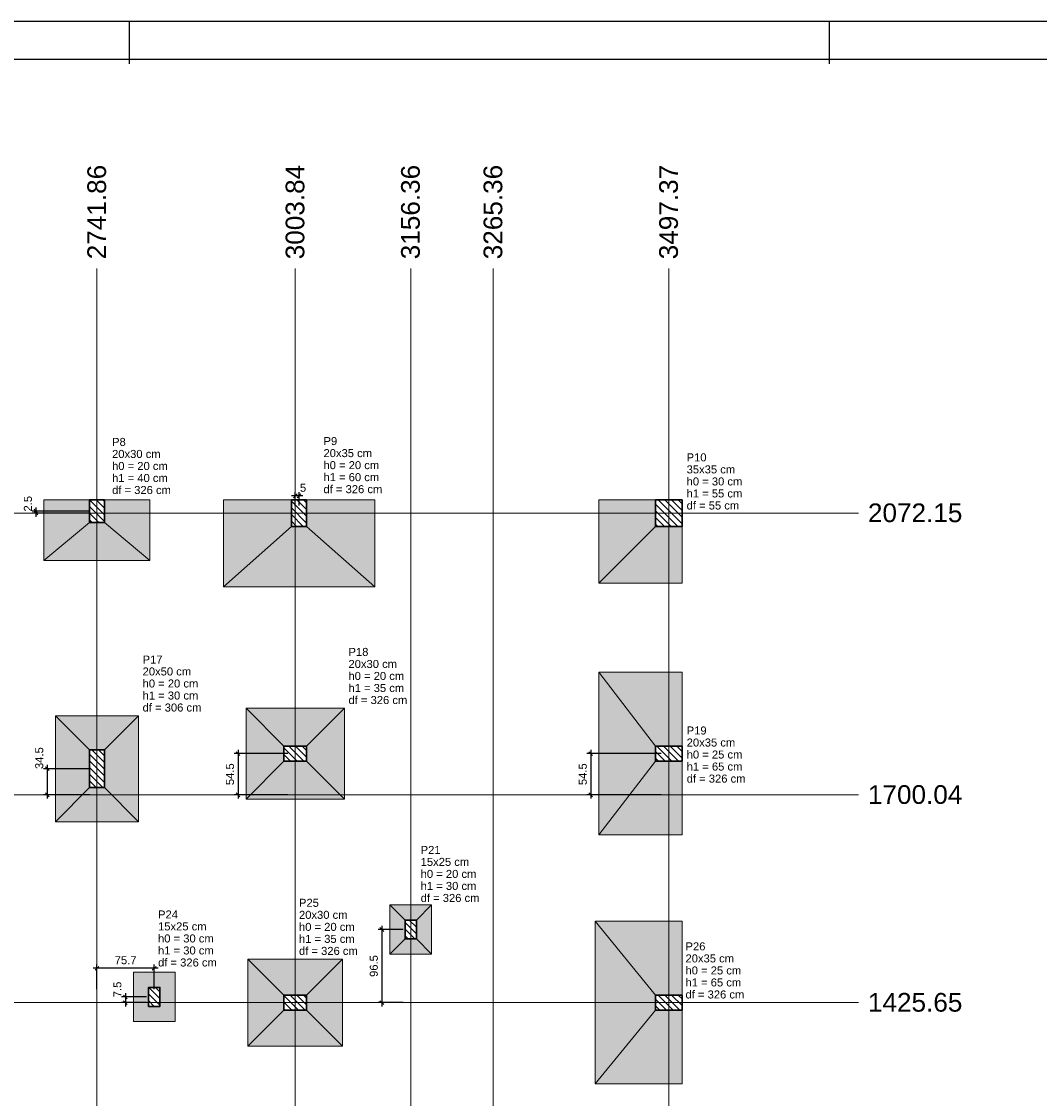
# Model space of a CAD drawing. Header units: millimetres. Extents: x 0 to 119, y 0 to 84.
# Tile 11 of 18: x 61 to 87, y 56 to 84. Entities that reach past the tile are written whole.
import ezdxf

# ---------------------------------------------------------------- set-up
doc = ezdxf.new("R2010")
doc.units = ezdxf.units.MM
doc.header["$MEASUREMENT"] = 0
doc.linetypes.add('NULL', pattern=[0])
doc.layers.get('0').update_dxf_attribs({"lineweight": 18})
for name, color, linetype, lineweight in [('LC-Cotas', 7, 'Continuous', 5), ('LC-Eixos', 7, 'Continuous', 0), ('LC-Hachuras das sapatas', 43, 'Continuous', 5), ('LC-Hachuras dos pilares', 9, 'Continuous', 5), ('LC-Seção das fundações', 7, 'Continuous', 5), ('LC-Seção dos pilares', 4, 'Continuous', 30), ('LC-Textos', 3, 'Continuous', 20)]:
    doc.layers.add(name, color=color, linetype=linetype, lineweight=lineweight)
doc.layers.add('SEDUC_MARF', color=1, linetype='Continuous')
doc.layers.add('SEDUC_MARGG', color=7, linetype='Continuous')
doc.styles.add('Arial', font='txt')
doc.dimstyles.new('UM_50.000000', dxfattribs={"dimtxt": 0.18, "dimasz": 0.1, "dimexe": 0.1, "dimexo": 0.2, "dimgap": 0, "dimtad": 1, "dimtih": 1, "dimtoh": 1, "dimdec": 1, "dimlfac": 50, "dimzin": 0, "dimdsep": 46, "dimtxsty": 'Standard', "dimcen": 0.09, "dimdle": 0.1, "dimadec": 1, "dimazin": 2, "dimtfac": 1, "dimtdec": 4, "dimtofl": 0, "dimtmove": 0, "dimatfit": 3, "dimfxl": 1, "dimtolj": 1, "dimarcsym": 0})

# ---------------------------------------------------------------- blocks, each defined once
blk = doc.blocks.new('_Oblique')
at = {"color": 0, "linetype": 'ByBlock', "lineweight": -2}
blk.add_line((-0.5, -0.5), (0.5, 0.5), dxfattribs=at)
blk = doc.blocks.new('*D13')
at = {"layer": 'Defpoints', "color": 0}
for p in [(62.553, 64.364), (61.241, 63.674), (62.553, 63.674)]:
    blk.add_point(p, dxfattribs=at)
at = {"layer": 'LC-Cotas', "color": 0, "lineweight": -2}
for p, q in [((62.353, 64.364), (61.141, 64.364)), ((61.241, 64.464), (61.241, 63.574)), ((62.353, 63.674), (61.141, 63.674))]:
    blk.add_line(p, q, dxfattribs=at)
at = {"layer": 'LC-Cotas', "color": 0, "lineweight": -2, "xscale": 0.1, "yscale": 0.1, "zscale": 0.1}
for p, rotation in [((61.241, 64.364), 90), ((61.241, 63.674), 270)]:
    blk.add_blockref('_Oblique', p, dxfattribs=dict(at, rotation=rotation))
at = {"layer": 'LC-Cotas', "color": 7, "insert": (61.029, 64.643), "char_height": 0.2118, "attachment_point": 5, "rotation": 90, "style": 'Arial'}
blk.add_mtext('\\A1;34.5', dxfattribs=at)
blk = doc.blocks.new('*D14')
at = {"layer": 'Defpoints', "color": 0}
for p in [(67.793, 64.763), (66.281, 63.674), (67.793, 63.674)]:
    blk.add_point(p, dxfattribs=at)
at = {"layer": 'LC-Cotas', "color": 0, "lineweight": -2}
for p, q in [((66.281, 64.863), (66.281, 63.574)), ((67.593, 64.763), (66.181, 64.763)), ((67.593, 63.674), (66.181, 63.674))]:
    blk.add_line(p, q, dxfattribs=at)
at = {"layer": 'LC-Cotas', "color": 0, "lineweight": -2, "xscale": 0.1, "yscale": 0.1, "zscale": 0.1}
for p, rotation in [((66.281, 64.763), 90), ((66.281, 63.674), 270)]:
    blk.add_blockref('_Oblique', p, dxfattribs=dict(at, rotation=rotation))
at = {"layer": 'LC-Cotas', "color": 7, "insert": (66.069, 64.218), "char_height": 0.2118, "attachment_point": 5, "rotation": 90, "style": 'Arial'}
blk.add_mtext('\\A1;54.5', dxfattribs=at)
blk = doc.blocks.new('*D15')
at = {"layer": 'Defpoints', "color": 0}
for p in [(77.663, 64.763), (75.601, 63.674), (77.663, 63.674)]:
    blk.add_point(p, dxfattribs=at)
at = {"layer": 'LC-Cotas', "color": 0, "lineweight": -2}
for p, q in [((75.601, 64.863), (75.601, 63.574)), ((77.463, 64.763), (75.501, 64.763)), ((77.463, 63.674), (75.501, 63.674))]:
    blk.add_line(p, q, dxfattribs=at)
at = {"layer": 'LC-Cotas', "color": 0, "lineweight": -2, "xscale": 0.1, "yscale": 0.1, "zscale": 0.1}
for p, rotation in [((75.601, 64.763), 90), ((75.601, 63.674), 270)]:
    blk.add_blockref('_Oblique', p, dxfattribs=dict(at, rotation=rotation))
at = {"layer": 'LC-Cotas', "color": 7, "insert": (75.39, 64.218), "char_height": 0.2118, "attachment_point": 5, "rotation": 90, "style": 'Arial'}
blk.add_mtext('\\A1;54.5', dxfattribs=at)
blk = doc.blocks.new('*D17')
at = {"layer": 'Defpoints', "color": 0}
for p in [(70.843, 60.116), (70.081, 58.186), (70.843, 58.186)]:
    blk.add_point(p, dxfattribs=at)
at = {"layer": 'LC-Cotas', "color": 0, "lineweight": -2}
for p, q in [((70.643, 60.116), (69.981, 60.116)), ((70.081, 60.216), (70.081, 58.086)), ((70.643, 58.186), (69.981, 58.186))]:
    blk.add_line(p, q, dxfattribs=at)
at = {"layer": 'LC-Cotas', "color": 0, "lineweight": -2, "xscale": 0.1, "yscale": 0.1, "zscale": 0.1}
for p, rotation in [((70.081, 60.116), 90), ((70.081, 58.186), 270)]:
    blk.add_blockref('_Oblique', p, dxfattribs=dict(at, rotation=rotation))
at = {"layer": 'LC-Cotas', "color": 7, "insert": (69.869, 59.151), "char_height": 0.2118, "attachment_point": 5, "rotation": 90, "style": 'Arial'}
blk.add_mtext('\\A1;96.5', dxfattribs=at)
blk = doc.blocks.new('*D20')
at = {"layer": 'Defpoints', "color": 0}
for p in [(64.066, 58.336), (63.305, 58.186), (64.066, 58.186)]:
    blk.add_point(p, dxfattribs=at)
at = {"layer": 'LC-Cotas', "color": 0, "lineweight": -2}
for p, q in [((63.866, 58.336), (63.205, 58.336)), ((63.305, 58.436), (63.305, 58.086)), ((63.866, 58.186), (63.205, 58.186))]:
    blk.add_line(p, q, dxfattribs=at)
at = {"layer": 'LC-Cotas', "color": 0, "lineweight": -2, "xscale": 0.1, "yscale": 0.1, "zscale": 0.1}
for p, rotation in [((63.305, 58.336), 90), ((63.305, 58.186), 270)]:
    blk.add_blockref('_Oblique', p, dxfattribs=dict(at, rotation=rotation))
at = {"layer": 'LC-Cotas', "color": 7, "insert": (63.093, 58.533), "char_height": 0.2118, "attachment_point": 5, "rotation": 90, "style": 'Arial'}
blk.add_mtext('\\A1;7.5', dxfattribs=at)
blk = doc.blocks.new('*D46')
at = {"layer": 'Defpoints', "color": 0}
for p in [(62.553, 71.166), (60.941, 71.116), (62.553, 71.116)]:
    blk.add_point(p, dxfattribs=at)
at = {"layer": 'LC-Cotas', "color": 0, "lineweight": -2}
for p, q in [((62.353, 71.166), (60.841, 71.166)), ((60.941, 71.266), (60.941, 71.016)), ((62.353, 71.116), (60.841, 71.116))]:
    blk.add_line(p, q, dxfattribs=at)
at = {"layer": 'LC-Cotas', "color": 0, "lineweight": -2, "xscale": 0.1, "yscale": 0.1, "zscale": 0.1}
for p, rotation in [((60.941, 71.166), 90), ((60.941, 71.116), 270)]:
    blk.add_blockref('_Oblique', p, dxfattribs=dict(at, rotation=rotation))
at = {"layer": 'LC-Cotas', "color": 7, "insert": (60.729, 71.363), "char_height": 0.2118, "attachment_point": 5, "rotation": 90, "style": 'Arial'}
blk.add_mtext('\\A1;2.5', dxfattribs=at)
blk = doc.blocks.new('*D49')
at = {"layer": 'Defpoints', "color": 0}
for p in [(62.553, 59.092), (62.553, 58.336), (64.066, 58.336)]:
    blk.add_point(p, dxfattribs=at)
at = {"layer": 'LC-Cotas', "color": 0, "lineweight": -2}
for p, q in [((62.553, 58.536), (62.553, 59.192)), ((64.066, 58.536), (64.066, 59.192)), ((64.166, 59.092), (62.453, 59.092))]:
    blk.add_line(p, q, dxfattribs=at)
at = {"layer": 'LC-Cotas', "color": 0, "lineweight": -2, "xscale": 0.1, "yscale": 0.1, "zscale": 0.1, "rotation": 180}
blk.add_blockref('_Oblique', (62.553, 59.092), dxfattribs=at)
at = {"layer": 'LC-Cotas', "color": 0, "lineweight": -2, "xscale": 0.1, "yscale": 0.1, "zscale": 0.1}
blk.add_blockref('_Oblique', (64.066, 59.092), dxfattribs=at)
at = {"layer": 'LC-Cotas', "color": 7, "insert": (63.31, 59.304), "char_height": 0.2118, "attachment_point": 5, "rotation": 0.0057, "style": 'Arial'}
blk.add_mtext('\\A1;75.7', dxfattribs=at)
blk = doc.blocks.new('*D73')
at = {"layer": 'Defpoints', "color": 0}
for p in [(67.793, 71.572), (67.793, 71.116), (67.893, 71.116)]:
    blk.add_point(p, dxfattribs=at)
at = {"layer": 'LC-Cotas', "color": 0, "lineweight": -2}
for p, q in [((67.993, 71.572), (67.693, 71.572)), ((67.793, 71.316), (67.793, 71.672)), ((67.893, 71.316), (67.893, 71.672))]:
    blk.add_line(p, q, dxfattribs=at)
at = {"layer": 'LC-Cotas', "color": 0, "lineweight": -2, "xscale": 0.1, "yscale": 0.1, "zscale": 0.1, "rotation": 180}
blk.add_blockref('_Oblique', (67.793, 71.572), dxfattribs=at)
at = {"layer": 'LC-Cotas', "color": 0, "lineweight": -2, "xscale": 0.1, "yscale": 0.1, "zscale": 0.1}
blk.add_blockref('_Oblique', (67.893, 71.572), dxfattribs=at)
at = {"layer": 'LC-Cotas', "color": 7, "insert": (67.998, 71.784), "char_height": 0.2118, "attachment_point": 5, "rotation": 0.0057, "style": 'Arial'}
blk.add_mtext('\\A1;5', dxfattribs=at)

msp = doc.modelspace()

# ---------------------------------------------------------------- hatches: boundary and pattern name
at = {"layer": 'LC-Hachuras das sapatas', "linetype": 'Continuous'}
h = msp.add_hatch(color=43, dxfattribs=at)
h.paths.add_polyline_path([(61.1531, 71.4658), (61.1531, 69.8658), (63.9531, 69.8658), (63.9531, 71.4658), (61.1531, 71.4658)])
h.paths.add_polyline_path([(62.3531, 70.8658), (62.7531, 70.8658), (62.7531, 71.4658), (62.3531, 71.4658), (62.3531, 70.8658)], flags=0)
h = msp.add_hatch(color=43, dxfattribs=at)
h.paths.add_polyline_path([(65.8931, 71.4658), (65.8931, 69.1658), (69.8931, 69.1658), (69.8931, 71.4658), (65.8931, 71.4658)])
h.paths.add_polyline_path([(67.6931, 70.7658), (68.0931, 70.7658), (68.0931, 71.4658), (67.6931, 71.4658), (67.6931, 70.7658)], flags=0)
h = msp.add_hatch(color=43, dxfattribs=at)
h.paths.add_polyline_path([(75.8137, 71.4658), (75.8137, 69.2658), (78.0137, 69.2658), (78.0137, 71.4658), (75.8137, 71.4658)])
h.paths.add_polyline_path([(77.3137, 71.4658), (77.3137, 70.7658), (78.0137, 70.7658), (78.0137, 71.4658), (77.3137, 71.4658)], flags=0)
h = msp.add_hatch(color=43, dxfattribs=at)
h.paths.add_polyline_path([(78.0133, 66.913), (75.8133, 66.913), (75.8133, 62.613), (78.0133, 62.613), (78.0133, 66.913)])
h.paths.add_polyline_path([(77.3133, 64.963), (77.3133, 64.563), (78.0133, 64.563), (78.0133, 64.963), (77.3133, 64.963)], flags=0)
h = msp.add_hatch(color=43, dxfattribs=at)
h.paths.add_polyline_path([(61.4531, 62.9644), (63.6531, 62.9644), (63.6531, 65.7644), (61.4531, 65.7644), (61.4531, 62.9644)])
h.paths.add_polyline_path([(62.3531, 63.8644), (62.7531, 63.8644), (62.7531, 64.8644), (62.3531, 64.8644), (62.3531, 63.8644)], flags=0)
h = msp.add_hatch(color=43, dxfattribs=at)
h.paths.add_polyline_path([(66.4927, 65.963), (66.4927, 63.563), (69.0927, 63.563), (69.0927, 65.963), (66.4927, 65.963)])
h.paths.add_polyline_path([(67.4927, 64.963), (67.4927, 64.563), (68.0927, 64.563), (68.0927, 64.963), (67.4927, 64.963)], flags=0)
h = msp.add_hatch(color=43, dxfattribs=at)
h.paths.add_polyline_path([(71.3931, 59.4658), (71.3931, 60.7658), (70.2931, 60.7658), (70.2931, 59.4658), (71.3931, 59.4658)])
h.paths.add_polyline_path([(70.6931, 59.8658), (70.9931, 59.8658), (70.9931, 60.3658), (70.6931, 60.3658), (70.6931, 59.8658)], flags=0)
h = msp.add_hatch(color=43, dxfattribs=at)
h.paths.add_polyline_path([(78.0137, 60.3358), (75.7137, 60.3358), (75.7137, 56.0358), (78.0137, 56.0358), (78.0137, 60.3358)])
h.paths.add_polyline_path([(77.3137, 58.3858), (77.3137, 57.9858), (78.0137, 57.9858), (78.0137, 58.3858), (77.3137, 58.3858)], flags=0)
h = msp.add_hatch(color=43, dxfattribs=at)
h.paths.add_polyline_path([(66.5431, 59.3358), (66.5431, 57.0358), (69.0431, 57.0358), (69.0431, 59.3358), (66.5431, 59.3358)])
h.paths.add_polyline_path([(67.4931, 58.3858), (67.4931, 57.9858), (68.0931, 57.9858), (68.0931, 58.3858), (67.4931, 58.3858)], flags=0)
h = msp.add_hatch(color=43, dxfattribs=at)
h.paths.add_polyline_path([(63.5165, 57.6858), (64.6165, 57.6858), (64.6165, 58.9858), (63.5165, 58.9858), (63.5165, 57.6858)])
h.paths.add_polyline_path([(63.9165, 58.0858), (64.2165, 58.0858), (64.2165, 58.5858), (63.9165, 58.5858), (63.9165, 58.0858)], flags=0)
at = {"layer": 'LC-Hachuras dos pilares', "linetype": 'Continuous'}
h = msp.add_hatch(dxfattribs=at)
h.set_pattern_fill('ANSI31', color=9, angle=90, style=0)
h.paths.add_polyline_path([(62.3531, 70.8658), (62.7531, 70.8658), (62.7531, 71.4658), (62.3531, 71.4658), (62.3531, 70.8658)])
h = msp.add_hatch(dxfattribs=at)
h.set_pattern_fill('ANSI31', color=9, angle=90, style=0)
h.paths.add_polyline_path([(67.6931, 70.7658), (68.0931, 70.7658), (68.0931, 71.4658), (67.6931, 71.4658), (67.6931, 70.7658)])
h = msp.add_hatch(dxfattribs=at)
h.set_pattern_fill('ANSI31', color=9, angle=90, style=0)
h.paths.add_polyline_path([(77.3137, 71.4658), (77.3137, 70.7658), (78.0137, 70.7658), (78.0137, 71.4658), (77.3137, 71.4658)])
h = msp.add_hatch(dxfattribs=at)
h.set_pattern_fill('ANSI31', color=9, angle=90, style=0)
h.paths.add_polyline_path([(62.3531, 63.8644), (62.7531, 63.8644), (62.7531, 64.8644), (62.3531, 64.8644), (62.3531, 63.8644)])
h = msp.add_hatch(dxfattribs=at)
h.set_pattern_fill('ANSI31', color=9, angle=90, style=0)
h.paths.add_polyline_path([(67.4927, 64.963), (67.4927, 64.563), (68.0927, 64.563), (68.0927, 64.963), (67.4927, 64.963)])
h = msp.add_hatch(dxfattribs=at)
h.set_pattern_fill('ANSI31', color=9, angle=90, style=0)
h.paths.add_polyline_path([(77.3133, 64.963), (77.3133, 64.563), (78.0133, 64.563), (78.0133, 64.963), (77.3133, 64.963)])
h = msp.add_hatch(dxfattribs=at)
h.set_pattern_fill('ANSI31', color=9, angle=90, style=0)
h.paths.add_polyline_path([(70.6931, 59.8658), (70.9931, 59.8658), (70.9931, 60.3658), (70.6931, 60.3658), (70.6931, 59.8658)])
h = msp.add_hatch(dxfattribs=at)
h.set_pattern_fill('ANSI31', color=9, angle=90, style=0)
h.paths.add_polyline_path([(63.9165, 58.0858), (64.2165, 58.0858), (64.2165, 58.5858), (63.9165, 58.5858), (63.9165, 58.0858)])
h = msp.add_hatch(dxfattribs=at)
h.set_pattern_fill('ANSI31', color=9, angle=90, style=0)
h.paths.add_polyline_path([(67.4931, 58.3858), (67.4931, 57.9858), (68.0931, 57.9858), (68.0931, 58.3858), (67.4931, 58.3858)])
h = msp.add_hatch(dxfattribs=at)
h.set_pattern_fill('ANSI31', color=9, angle=90, style=0)
h.paths.add_polyline_path([(77.3137, 58.3858), (77.3137, 57.9858), (78.0137, 57.9858), (78.0137, 58.3858), (77.3137, 58.3858)])

# ---------------------------------------------------------------- linework, layer by layer
at = {"layer": 'LC-Eixos'}
for p, q in [((62.5531, 76.0731), (62.5531, 77.5731)), ((67.7927, 76.0731), (67.7927, 77.5731)), ((70.8431, 76.0731), (70.8431, 77.5731)), ((73.0231, 76.0731), (73.0231, 77.5731)), ((77.6633, 76.0731), (77.6633, 77.5731)), ((62.5531, 76.0731), (62.5531, 28.4706)), ((67.7927, 76.0731), (67.7927, 28.4706)), ((70.8431, 76.0731), (70.8431, 28.4706)), ((73.0231, 76.0731), (73.0231, 28.4706)), ((77.6633, 76.0731), (77.6633, 28.4706)), ((6.1631, 71.1158), (81.1778, 71.1158)), ((81.1778, 71.1158), (82.6778, 71.1158)), ((6.1631, 63.6736), (81.1778, 63.6736)), ((81.1778, 63.6736), (82.6778, 63.6736)), ((6.1631, 58.1858), (81.1778, 58.1858)), ((81.1778, 58.1858), (82.6778, 58.1858))]:
    msp.add_line(p, q, dxfattribs=at)
at = {"layer": 'LC-Seção das fundações'}
for p, q in [((61.1531, 71.4658), (62.3531, 71.4658)), ((61.1531, 71.4658), (62.3531, 71.4658)), ((63.9531, 71.4658), (62.7531, 71.4658)), ((65.8931, 71.4658), (67.6931, 71.4658)), ((65.8931, 71.4658), (67.6931, 71.4658)), ((69.8931, 71.4658), (68.0931, 71.4658)), ((75.8137, 71.4658), (77.3137, 71.4658)), ((75.8137, 71.4658), (77.3137, 71.4658)), ((61.1531, 69.8658), (62.3531, 70.8658)), ((63.9531, 69.8658), (62.7531, 70.8658)), ((65.8931, 69.1658), (67.6931, 70.7658)), ((69.8931, 69.1658), (68.0931, 70.7658)), ((75.8137, 69.2658), (77.3137, 70.7658)), ((78.0137, 69.2658), (78.0137, 70.7658)), ((75.8133, 66.913), (77.3133, 64.963)), ((78.0133, 66.913), (78.0133, 64.963)), ((78.0133, 66.913), (78.0133, 64.963)), ((61.4531, 65.7644), (62.3531, 64.8644)), ((63.6531, 65.7644), (62.7531, 64.8644)), ((66.4927, 65.963), (67.4927, 64.963)), ((66.4927, 65.963), (67.4927, 64.963)), ((69.0927, 65.963), (68.0927, 64.963)), ((66.4927, 63.563), (67.4927, 64.563)), ((69.0927, 63.563), (68.0927, 64.563)), ((75.8133, 62.613), (77.3133, 64.563)), ((78.0133, 62.613), (78.0133, 64.563)), ((61.4531, 62.9644), (62.3531, 63.8644)), ((61.4531, 62.9644), (62.3531, 63.8644)), ((63.6531, 62.9644), (62.7531, 63.8644)), ((70.2931, 60.7658), (70.6931, 60.3658)), ((71.3931, 60.7658), (70.9931, 60.3658)), ((75.7137, 60.3358), (77.3137, 58.3858)), ((78.0137, 60.3358), (78.0137, 58.3858)), ((78.0137, 60.3358), (78.0137, 58.3858)), ((70.2931, 59.4658), (70.6931, 59.8658)), ((71.3931, 59.4658), (70.9931, 59.8658)), ((71.3931, 59.4658), (70.9931, 59.8658)), ((66.5431, 59.3358), (67.4931, 58.3858)), ((66.5431, 59.3358), (67.4931, 58.3858)), ((69.0431, 59.3358), (68.0931, 58.3858)), ((66.5431, 57.0358), (67.4931, 57.9858)), ((69.0431, 57.0358), (68.0931, 57.9858)), ((75.7137, 56.0358), (77.3137, 57.9858)), ((78.0137, 56.0358), (78.0137, 57.9858))]:
    msp.add_line(p, q, dxfattribs=at)
for points in [[(61.1531, 71.4658), (61.1531, 69.8658), (63.9531, 69.8658), (63.9531, 71.4658), (61.1531, 71.4658)], [(65.8931, 71.4658), (65.8931, 69.1658), (69.8931, 69.1658), (69.8931, 71.4658), (65.8931, 71.4658)], [(75.8137, 71.4658), (75.8137, 69.2658), (78.0137, 69.2658), (78.0137, 71.4658), (75.8137, 71.4658)], [(78.0133, 66.913), (75.8133, 66.913), (75.8133, 62.613), (78.0133, 62.613), (78.0133, 66.913)], [(61.4531, 62.9644), (63.6531, 62.9644), (63.6531, 65.7644), (61.4531, 65.7644), (61.4531, 62.9644)], [(66.4927, 65.963), (66.4927, 63.563), (69.0927, 63.563), (69.0927, 65.963), (66.4927, 65.963)], [(71.3931, 59.4658), (71.3931, 60.7658), (70.2931, 60.7658), (70.2931, 59.4658), (71.3931, 59.4658)], [(78.0137, 60.3358), (75.7137, 60.3358), (75.7137, 56.0358), (78.0137, 56.0358), (78.0137, 60.3358)], [(66.5431, 59.3358), (66.5431, 57.0358), (69.0431, 57.0358), (69.0431, 59.3358), (66.5431, 59.3358)], [(63.5165, 57.6858), (64.6165, 57.6858), (64.6165, 58.9858), (63.5165, 58.9858), (63.5165, 57.6858)]]:
    msp.add_lwpolyline(points, close=True, dxfattribs=at)
at = {"layer": 'LC-Seção dos pilares'}
for points in [[(62.3531, 70.8658), (62.7531, 70.8658), (62.7531, 71.4658), (62.3531, 71.4658), (62.3531, 70.8658)], [(67.6931, 70.7658), (68.0931, 70.7658), (68.0931, 71.4658), (67.6931, 71.4658), (67.6931, 70.7658)], [(77.3137, 71.4658), (77.3137, 70.7658), (78.0137, 70.7658), (78.0137, 71.4658), (77.3137, 71.4658)], [(62.3531, 63.8644), (62.7531, 63.8644), (62.7531, 64.8644), (62.3531, 64.8644), (62.3531, 63.8644)], [(67.4927, 64.963), (67.4927, 64.563), (68.0927, 64.563), (68.0927, 64.963), (67.4927, 64.963)], [(77.3133, 64.963), (77.3133, 64.563), (78.0133, 64.563), (78.0133, 64.963), (77.3133, 64.963)], [(70.6931, 59.8658), (70.9931, 59.8658), (70.9931, 60.3658), (70.6931, 60.3658), (70.6931, 59.8658)], [(63.9165, 58.0858), (64.2165, 58.0858), (64.2165, 58.5858), (63.9165, 58.5858), (63.9165, 58.0858)], [(67.4931, 58.3858), (67.4931, 57.9858), (68.0931, 57.9858), (68.0931, 58.3858), (67.4931, 58.3858)], [(77.3137, 58.3858), (77.3137, 57.9858), (78.0137, 57.9858), (78.0137, 58.3858), (77.3137, 58.3858)]]:
    msp.add_lwpolyline(points, close=True, dxfattribs=at)
at = {"layer": 'SEDUC_MARF'}
for p, q in [((63.4015, 84.1), (63.4015, 82.9804)), ((81.9015, 84.1), (81.9015, 82.9804))]:
    msp.add_line(p, q, dxfattribs=at)
msp.add_lwpolyline([(118.9, 84.1), (0, 84.1), (0, 0), (118.9, 0)], close=True, dxfattribs=at)
at = {"layer": 'SEDUC_MARGG'}
msp.add_lwpolyline([(2.5, 1), (117.9, 1), (117.9, 83.1), (2.5, 83.1), (2.5, 1)], dxfattribs=at)

# ---------------------------------------------------------------- texts
at = {"layer": 'LC-Textos', "linetype": 'NULL', "char_height": 0.4942, "width": 4.916055, "attachment_point": 7, "rotation": 90.00021, "line_spacing_factor": 0.798, "style": 'Arial'}
for s, insert in [('2741.86', (62.7998, 77.8198)), ('3003.84', (68.0398, 77.8198)), ('3156.36', (71.0898, 77.8198)), ('3265.36', (73.2698, 77.8198)), ('3497.37', (77.9108, 77.8198))]:
    msp.add_mtext(s, dxfattribs=dict(at, insert=insert))
at = {"layer": 'LC-Textos', "linetype": 'NULL', "attachment_point": 7, "line_spacing_factor": 0.798, "style": 'Arial'}
for s, insert, char_height, width in [('P8', (62.9525, 72.887), 0.2118, 0.709424), ('P9', (68.5385, 72.9091), 0.2118, 0.709424), ('20x30 cm', (62.9525, 72.569), 0.2118, 2.514561), ('20x35 cm', (68.5385, 72.5911), 0.2118, 2.514561), ('h0 = 20 cm', (62.9525, 72.251), 0.2118, 2.885557), ('h0 = 20 cm', (68.5385, 72.2731), 0.2118, 2.885557), ('P10', (78.1339, 72.4788), 0.2118, 1.031992), ('35x35 cm', (78.1339, 72.1608), 0.2118, 2.514561), ('h1 = 40 cm', (62.9525, 71.934), 0.2118, 2.885557), ('h1 = 60 cm', (68.5385, 71.9561), 0.2118, 2.885557), ('h0 = 30 cm', (78.1339, 71.8428), 0.2118, 2.885557), ('df = 326 cm', (62.9525, 71.616), 0.2118, 3.046699), ('df = 326 cm', (68.5385, 71.6381), 0.2118, 3.046699), ('h1 = 55 cm', (78.1339, 71.5258), 0.2118, 2.885557), ('df = 55 cm', (78.1339, 71.2078), 0.2118, 2.724131), ('2072.15', (82.9249, 70.8689), 0.4942, 4.916055), ('P18', (69.1989, 67.3397), 0.2118, 1.031992), ('P17', (63.7589, 67.1407), 0.2118, 1.031992), ('20x30 cm', (69.1989, 67.0217), 0.2118, 2.514561), ('20x50 cm', (63.7589, 66.8237), 0.2118, 2.514561), ('h0 = 20 cm', (69.1989, 66.7047), 0.2118, 2.885557), ('h0 = 20 cm', (63.7589, 66.5057), 0.2118, 2.885557), ('h1 = 35 cm', (69.1989, 66.3867), 0.2118, 2.885557), ('h1 = 30 cm', (63.7589, 66.1877), 0.2118, 2.885557), ('df = 326 cm', (69.1989, 66.0687), 0.2118, 3.046699), ('df = 306 cm', (63.7589, 65.8707), 0.2118, 3.046699), ('P19', (78.1358, 65.2644), 0.2118, 1.031992), ('20x35 cm', (78.1358, 64.9464), 0.2118, 2.514561), ('h0 = 25 cm', (78.1358, 64.6294), 0.2118, 2.885557), ('h1 = 65 cm', (78.1358, 64.3114), 0.2118, 2.885557), ('df = 326 cm', (78.1358, 63.9934), 0.2118, 3.046699), ('1700.04', (82.9249, 63.4269), 0.4942, 4.916055), ('P21', (71.1062, 62.1117), 0.2118, 1.031992), ('15x25 cm', (71.1062, 61.7937), 0.2118, 2.514561), ('h0 = 20 cm', (71.1062, 61.4757), 0.2118, 2.885557), ('h1 = 30 cm', (71.1062, 61.1587), 0.2118, 2.885557), ('P25', (67.8912, 60.7127), 0.2118, 1.031992), ('df = 326 cm', (71.1062, 60.8407), 0.2118, 3.046699), ('P24', (64.1667, 60.4072), 0.2118, 1.031992), ('20x30 cm', (67.8912, 60.3947), 0.2118, 2.514561), ('15x25 cm', (64.1667, 60.0892), 0.2118, 2.514561), ('h0 = 20 cm', (67.8912, 60.0767), 0.2118, 2.885557), ('h0 = 30 cm', (64.1667, 59.7712), 0.2118, 2.885557), ('h1 = 35 cm', (67.8912, 59.7597), 0.2118, 2.885557), ('h1 = 30 cm', (64.1667, 59.4542), 0.2118, 2.885557), ('df = 326 cm', (67.8912, 59.4417), 0.2118, 3.046699), ('P26', (78.1042, 59.5619), 0.2118, 1.031992), ('20x35 cm', (78.1042, 59.2439), 0.2118, 2.514561), ('df = 326 cm', (64.1667, 59.1362), 0.2118, 3.046699), ('h0 = 25 cm', (78.1042, 58.9259), 0.2118, 2.885557), ('h1 = 65 cm', (78.1042, 58.6089), 0.2118, 2.885557), ('df = 326 cm', (78.1042, 58.2909), 0.2118, 3.046699), ('1425.65', (82.9249, 57.9389), 0.4942, 4.916055)]:
    msp.add_mtext(s, dxfattribs=dict(at, insert=insert, char_height=char_height, width=width))

# ---------------------------------------------------------------- dimensions: what is measured, and where the dimension line sits
at = {"layer": 'LC-Cotas'}
for base, p1, p2, picture, middle in [((67.7927, 71.5717), (67.8931, 71.1158), (67.7927, 71.1158), '*D73', (67.9977, 71.7835)), ((62.5531, 59.0917), (64.0665, 58.3358), (62.5531, 58.3358), '*D49', (63.3098, 59.3035))]:
    dim = msp.add_linear_dim(base=base, p1=p1, p2=p2, dimstyle='UM_50.000000', override={"dimtxt": 0.2118, "dimasz": 0.1, "dimexe": 0.1, "dimexo": 0.2, "dimtad": 1, "dimtih": 0, "dimtoh": 0, "dimdec": 1, "dimlfac": 50, "dimzin": 8, "dimtxsty": 'Arial', "dimblk": 'Oblique', "dimblk1": 'Oblique', "dimblk2": 'Oblique', "dimsah": 1, "dimdle": 0.1, "dimse1": 0, "dimse2": 0, "dimclrt": 7, "dimadec": 1, "dimazin": 3, "dimtmove": 2, "dimldrblk": 'Oblique'}, dxfattribs=at)
    dim.commit()
    dim.dimension.update_dxf_attribs({"geometry": picture, "text_midpoint": middle, "dimtype": 160, "text_rotation": 0.00573})
for base, p1, p2, picture, middle in [((60.9413, 71.1158), (62.5531, 71.1658), (62.5531, 71.1158), '*D46', (60.7295, 71.3634)), ((61.2413, 63.6736), (62.5531, 64.3644), (62.5531, 63.6736), '*D13', (61.0295, 64.6427)), ((66.2809, 63.6736), (67.7927, 64.763), (67.7927, 63.6736), '*D14', (66.0691, 64.2183)), ((75.6015, 63.6736), (77.6633, 64.763), (77.6633, 63.6736), '*D15', (75.3897, 64.2183)), ((70.0813, 58.1858), (70.8431, 60.1158), (70.8431, 58.1858), '*D17', (69.8695, 59.1508)), ((63.3047, 58.1858), (64.0665, 58.3358), (64.0665, 58.1858), '*D20', (63.0929, 58.5334))]:
    dim = msp.add_linear_dim(base=base, p1=p1, p2=p2, angle=90, dimstyle='UM_50.000000', override={"dimtxt": 0.2118, "dimasz": 0.1, "dimexe": 0.1, "dimexo": 0.2, "dimtad": 1, "dimtih": 0, "dimtoh": 0, "dimdec": 1, "dimlfac": 50, "dimzin": 8, "dimtxsty": 'Arial', "dimblk": 'Oblique', "dimblk1": 'Oblique', "dimblk2": 'Oblique', "dimsah": 1, "dimdle": 0.1, "dimse1": 0, "dimse2": 0, "dimclrt": 7, "dimadec": 1, "dimazin": 3, "dimtmove": 2, "dimldrblk": 'Oblique'}, dxfattribs=at)
    dim.commit()
    dim.dimension.update_dxf_attribs({"geometry": picture, "text_midpoint": middle, "dimtype": 160, "text_rotation": 90})

doc.saveas('drawing.dxf')
